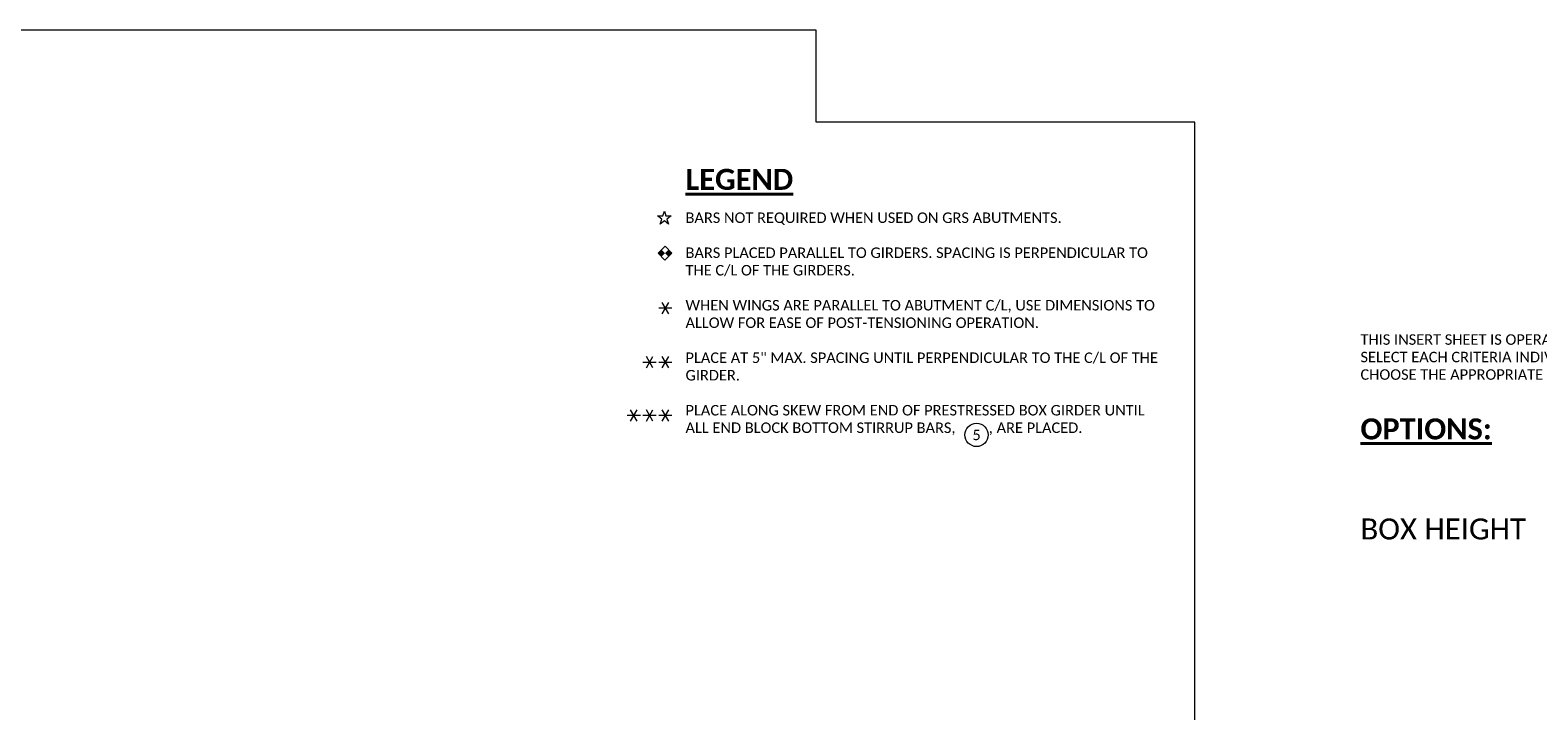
# Model space of a CAD drawing. Extents: x -159 to 1143, y -126 to 126.
# Tile 8 of 9: x 52 to 268, y 28 to 126. Entities that reach past the tile are written whole.
import ezdxf
from ezdxf.enums import TextEntityAlignment as Align

# ---------------------------------------------------------------- set-up
doc = ezdxf.new("R2010")
doc.units = 0
doc.header["$MEASUREMENT"] = 0
doc.layers.add('B_ANNO_NOPLOT', color=41, linetype='Continuous', lineweight=18, plot=False, transparency=0.5)
for name, color, linetype, lineweight in [('B_ANNO_SYMB', 7, 'Continuous', 18), ('B_ANNO_TEXT', 7, 'Continuous', 18), ('B_ANNO_TEXT_TITLE', 7, 'Continuous', 40)]:
    doc.layers.add(name, color=color, linetype=linetype, lineweight=lineweight)
doc.styles.add('Annotative', font='calibri.ttf', dxfattribs={"height": 0.0625})
doc.styles.add('Subtitle', font='calibrib.ttf', dxfattribs={"height": 0.0625})
doc.styles.add('Title', font='calibrib.ttf', dxfattribs={"height": 0.125})

# ---------------------------------------------------------------- blocks, each defined once
blk = doc.blocks.new('*U196')
at = {"layer": 'B_ANNO_SYMB', "transparency": 33554687}
blk.add_circle((0, 0), 0.832, dxfattribs=at)
at = {"layer": 'B_ANNO_SYMB', "transparency": 33554687, "style": 'Annotative'}
blk.add_attdef('#', text='', height=0.75, dxfattribs=at).set_placement((0, 0), align=Align.MIDDLE_CENTER)
blk = doc.blocks.new('SYMBOLS')
at = {"color": 0, "lineweight": -2}
for p, q in [((-1.73, -0.79), (-1.26, 0.02)), ((-1.26, -0.79), (-1.73, 0.02)), ((-1.97, -0.38), (-1.03, -0.38))]:
    blk.add_line(p, q, dxfattribs=at)
blk = doc.blocks.new('*U174')
at = {"color": 0, "lineweight": -2, "transparency": 33554687}
blk.add_lwpolyline([(-1.82, -0.85), (-1.7, -0.49), (-2.01, -0.27), (-1.63, -0.27), (-1.51, 0.08), (-1.4, -0.27), (-1.02, -0.27), (-1.33, -0.49), (-1.21, -0.85), (-1.51, -0.63), (-1.82, -0.85)], close=True, dxfattribs=at)
blk = doc.blocks.new('*U211')
at = {"color": 0, "lineweight": -2, "transparency": 33554687, "flags": 128}
blk.add_lwpolyline([(-1.98, 0.08), (-1.04, 0.08), (-1.04, -0.85), (-1.98, -0.85), (-1.98, 0.08)], close=True, dxfattribs=at)
blk.add_lwpolyline([(-1.98, 0.08), (-1.04, 0.08), (-1.04, -0.85), (-1.98, -0.85), (-1.98, 0.08)], close=True, dxfattribs=at)
at = {"color": 0, "lineweight": -2, "transparency": 33554687}
blk.add_solid([(-1.51, -0.38), (-1.98, -0.38), (-1.51, 0.08), (-1.98, 0.08)], dxfattribs=at)
at = {"color": 0, "lineweight": -2, "transparency": 33554687, "extrusion": (0, 0, -1)}
blk.add_solid([(1.51, -0.38), (1.04, -0.38), (1.51, -0.85), (1.04, -0.85)], dxfattribs=at)
blk = doc.blocks.new('*U383')
at = {"layer": 'B_ANNO_TEXT_TITLE', "transparency": 33554687, "insert": (401.6673, 56.2226), "char_height": 3, "width": 38.047662, "attachment_point": 1, "style": 'Title'}
blk.add_mtext('{\\fCalibri|b0|i0|c0|p34;BOX HEIGHT}', dxfattribs=at)

msp = doc.modelspace()

# ---------------------------------------------------------------- linework, layer by layer
at = {"layer": 'B_ANNO_NOPLOT'}
msp.add_lwpolyline([(157.1791, -85.8649), (218.6084, -85.8649), (218.6084, 112.4907), (164.536, 112.4907), (164.536, 125.6355), (-159.3916, 125.6355), (-159.3916, -126.3645), (157.1791, -126.3645)], close=True, dxfattribs=at)

# ---------------------------------------------------------------- block references
at = {"layer": 'B_ANNO_SYMB', "transparency": 33554687, "xscale": 2, "yscale": 2, "zscale": 2}
for name, p in [('*U174', (145.8859, 99.6251)), ('SYMBOLS', (146.0024, 86.7003)), ('SYMBOLS', (143.7524, 78.9396)), ('SYMBOLS', (146.0024, 78.9396)), ('SYMBOLS', (141.5023, 71.3654)), ('SYMBOLS', (143.7524, 71.3654))]:
    msp.add_blockref(name, p, dxfattribs=at)
at = {"layer": 'B_ANNO_SYMB', "transparency": 33554687, "xscale": 1.5, "yscale": 1.5, "zscale": 1.5, "rotation": 45}
msp.add_blockref('*U211', (144.1497, 95.7863), dxfattribs=at)
at = {"layer": 'B_ANNO_SYMB', "xscale": 2, "yscale": 2, "zscale": 2}
msp.add_blockref('SYMBOLS', (146.0024, 71.3654), dxfattribs=at)
at = {"layer": 'B_ANNO_SYMB', "transparency": 33554687, "xscale": 2, "yscale": 2, "zscale": 2}
msp.add_blockref('*U196', (187.4521, 67.7965), dxfattribs=at).add_auto_attribs({'#': '5'})

# ---------------------------------------------------------------- texts
at = {"layer": 'B_ANNO_TEXT', "insert": (145.8859, 99.5808), "char_height": 1.5, "width": 68.399814, "attachment_point": 1, "style": 'Annotative'}
msp.add_mtext('BARS NOT REQUIRED WHEN USED ON GRS ABUTMENTS.\\P\\PBARS PLACED PARALLEL TO GIRDERS. SPACING IS PERPENDICULAR TO THE C/L OF THE GIRDERS.\\P\\PWHEN WINGS ARE PARALLEL TO ABUTMENT C/L, USE DIMENSIONS TO ALLOW FOR EASE OF POST-TENSIONING OPERATION.\\P\\PPLACE AT 5" MAX. SPACING UNTIL PERPENDICULAR TO THE C/L OF THE GIRDER.\\P\\PPLACE ALONG SKEW FROM END OF PRESTRESSED BOX GIRDER UNTIL ALL END BLOCK BOTTOM STIRRUP BARS,         , ARE PLACED.', dxfattribs=at)
at = {"layer": 'B_ANNO_TEXT_TITLE', "insert": (145.8859, 105.816), "char_height": 3, "width": 17.154875, "attachment_point": 1, "style": 'Title'}
msp.add_mtext('{\\LLEGEND}', dxfattribs=at)
at = {"layer": 'B_ANNO_TEXT_TITLE', "transparency": 33554687, "attachment_point": 1}
for s, insert, char_height, width, style in [('{\\fCalibri|b0|i0|c0|p34;THIS INSERT SHEET IS OPERATED THROUGH THE USE OF DROP-DOWN MENUS. SELECT EACH CRITERIA INDIVIDUALLY, AND USING THE DROP-DOWN TRIANGLE, CHOOSE THE APPROPRIATE OPTION THAT FITS THE NEEDS OF YOUR PLAN SHEET.}', (242.2756, 82.1774), 1.4999625, 77.766305, 'Subtitle'), ('{\\LOPTIONS:}', (242.2756, 70.1565), 3, 38.047662, 'Title')]:
    msp.add_mtext(s, dxfattribs=dict(at, insert=insert, char_height=char_height, width=width, style=style))

# ---------------------------------------------------------------- next in the draw order: block references
at = {"layer": 'B_ANNO_TEXT', "color": 3, "transparency": 33554687}
msp.add_blockref('*U383', (-159.3916, -0.3645), dxfattribs=at)

doc.saveas('drawing.dxf')
